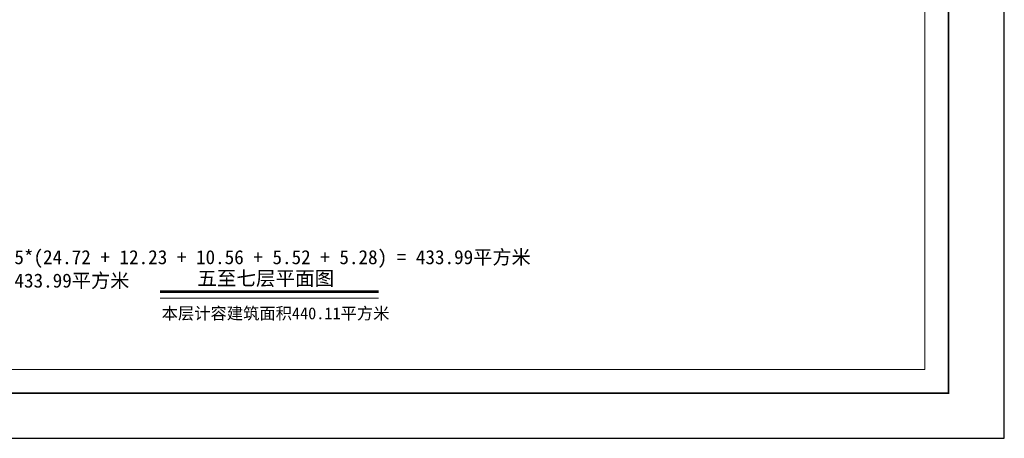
# Model space of a CAD drawing. Extents: x 513769.4 to 513832.9, y -232082 to -232034.4.
# Tile 6 of 17: x 513791.2 to 513832.9, y -232082 to -232064.3. Entities that reach past the tile are written whole.
import ezdxf

# ---------------------------------------------------------------- set-up
doc = ezdxf.new("R2010")
doc.units = 0
doc.header["$LTSCALE"] = 1000
doc.layers.add('$计算结果', color=7, linetype='Continuous')
doc.layers.add('楼层注记', color=7, linetype='Continuous')
doc.layers.add('图廓', color=252, linetype='Continuous', lineweight=9)
doc.layers.add('打印图框', color=252, linetype='Continuous', plot=False)
doc.styles.add('dw', font='simhei.ttf')

msp = doc.modelspace()

# ---------------------------------------------------------------- linework, layer by layer
at = {"layer": '图廓', "color": 0, "const_width": 0.0667}
msp.add_lwpolyline([(513771.807, -232037.239), (513830.495, -232037.239), (513830.495, -232080.088), (513771.807, -232080.088)], close=True, dxfattribs=at)
at = {"layer": '图廓', "color": 0}
msp.add_lwpolyline([(513772.807, -232038.24), (513829.495, -232038.24), (513829.495, -232079.088), (513772.807, -232079.088)], close=True, dxfattribs=at)
at = {"layer": '图廓', "color": 7, "const_width": 0.112}
msp.add_lwpolyline([(513797.127, -232075.788), (513806.377, -232075.788)], dxfattribs=at)
at = {"layer": '图廓', "color": 7}
msp.add_lwpolyline([(513797.127, -232076.061), (513806.377, -232076.061)], dxfattribs=at)
at = {"layer": '打印图框', "color": 6, "ltscale": 0.5}
msp.add_lwpolyline([(513769.409, -232081.999), (513832.862, -232081.999), (513832.862, -232034.414), (513769.409, -232034.414)], close=True, dxfattribs=at)

# ---------------------------------------------------------------- texts
at = {"layer": '$计算结果', "insert": (513780.019, -232074.861), "char_height": 0.59482, "width": 42.23195, "attachment_point": 4, "style": 'dw'}
msp.add_mtext('  住宅计容面积：404.83 + 0.5*(24.72 + 12.23 + 10.56 + 5.52 + 5.28) = 433.99平方米\\P本层计容建筑面积：433.99 = 433.99平方米', dxfattribs=at)
at = {"layer": '图廓', "color": 7, "style": 'dw'}
msp.add_text('本层计容建筑面积440.11平方米', height=0.50524, dxfattribs=at).set_placement((513797.194, -232076.961))
at = {"layer": '楼层注记', "color": 7, "style": 'dw'}
msp.add_text('五至七层平面图', height=0.6063, dxfattribs=at).set_placement((513798.705, -232075.525))

doc.saveas('drawing.dxf')
